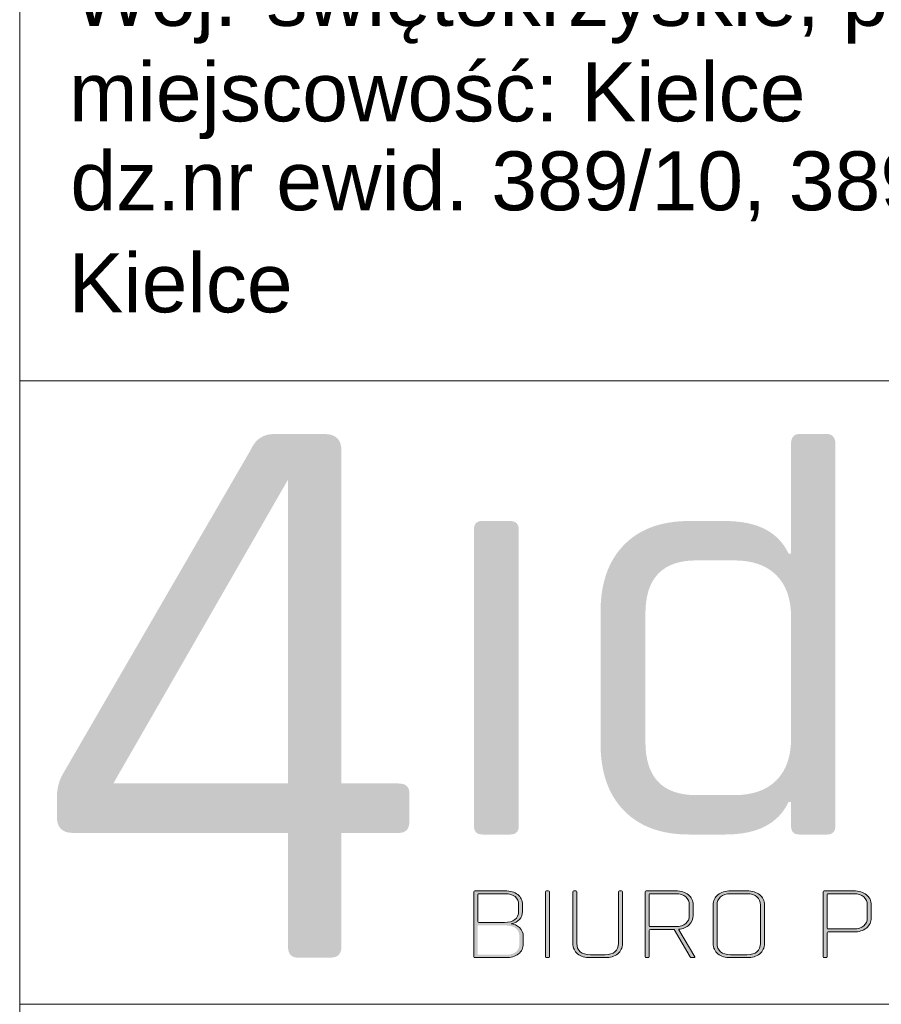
# Model space of a CAD drawing. Header units: millimetres. Extents: x -165365 to -33565, y 7406 to 103342.
# Tile 240 of 256: x -55795 to -53529, y 11691 to 14280. Entities that reach past the tile are written whole.
import ezdxf

# ---------------------------------------------------------------- set-up
doc = ezdxf.new("R2010")
doc.units = ezdxf.units.MM
doc.header["$MEASUREMENT"] = 0
doc.layers.add('! IS Tabelka', color=7, linetype='Continuous')
doc.layers.add('Warstwa 1', color=7, linetype='Continuous')
for name, color, linetype, lineweight in [('G-ANNO-TTLB', 7, 'Continuous', 9), ('L_tabelka czarne', 7, 'Continuous', 15), ('s-schody', 6, 'Continuous', 5)]:
    doc.layers.add(name, color=color, linetype=linetype, lineweight=lineweight)
doc.styles.add('Arial_19', font='arial.ttf', dxfattribs={"height": 8})

# ---------------------------------------------------------------- blocks, each defined once
blk = doc.blocks.new('erer')
at = {"layer": 's-schody'}
h = blk.add_hatch(color=251, dxfattribs=at)
h.dxf.hatch_style = 1
edge = h.paths.add_edge_path(flags=16)
edge.add_spline(control_points=[(-47.054, 33.85), (-47.054, 33.85), (-46.347, 33.85), (-46.347, 33.85), (-46.347, 33.85), (-46.232, 33.85), (-46.144, 33.875), (-46.082, 33.925), (-46.082, 33.925), (-46.021, 33.975), (-45.99, 34.047), (-45.99, 34.14), (-45.99, 34.14), (-45.99, 34.14), (-45.99, 34.334), (-45.99, 34.334), (-45.99, 34.334), (-45.99, 34.527), (-46.12, 34.623), (-46.381, 34.623), (-46.381, 34.623), (-46.381, 34.623), (-47.054, 34.623), (-47.054, 34.623), (-47.054, 34.623), (-47.074, 34.623), (-47.085, 34.616), (-47.085, 34.601), (-47.085, 34.601), (-47.085, 34.601), (-47.085, 33.872), (-47.085, 33.872), (-47.085, 33.872), (-47.085, 33.857), (-47.074, 33.85), (-47.054, 33.85)], knot_values=[0, 0, 0, 0, 0.1, 0.1, 0.1, 0.1001, 0.2, 0.2, 0.2, 0.2001, 0.3, 0.3, 0.3, 0.3001, 0.4, 0.4, 0.4, 0.4001, 0.5, 0.5, 0.5, 0.5001, 0.6, 0.6, 0.6, 0.6001, 0.7, 0.7, 0.7, 0.7001, 0.8, 0.8, 0.8, 0.8001, 1, 1, 1, 1], degree=3, periodic=0)
edge = h.paths.add_edge_path()
edge.add_spline(control_points=[(-47.188, 33.798), (-47.188, 33.798), (-47.188, 35.506), (-47.188, 35.506), (-47.188, 35.506), (-47.188, 35.522), (-47.179, 35.53), (-47.16, 35.53), (-47.16, 35.53), (-47.16, 35.53), (-46.367, 35.53), (-46.367, 35.53), (-46.367, 35.53), (-46.228, 35.53), (-46.116, 35.498), (-46.033, 35.433), (-46.033, 35.433), (-45.949, 35.369), (-45.907, 35.28), (-45.907, 35.167), (-45.907, 35.167), (-45.907, 35.167), (-45.907, 34.987), (-45.907, 34.987), (-45.907, 34.987), (-45.907, 34.817), (-46.008, 34.709), (-46.209, 34.662), (-46.209, 34.662), (-46.127, 34.658), (-46.053, 34.626), (-45.986, 34.566), (-45.986, 34.566), (-45.92, 34.506), (-45.887, 34.429), (-45.887, 34.336), (-45.887, 34.336), (-45.887, 34.336), (-45.887, 34.137), (-45.887, 34.137), (-45.887, 34.137), (-45.887, 34.024), (-45.928, 33.935), (-46.012, 33.871), (-46.012, 33.871), (-46.096, 33.806), (-46.207, 33.774), (-46.347, 33.774), (-46.347, 33.774), (-46.347, 33.774), (-47.16, 33.774), (-47.16, 33.774), (-47.16, 33.774), (-47.179, 33.774), (-47.188, 33.782), (-47.188, 33.798)], knot_values=[0, 0, 0, 0, 0.066667, 0.066667, 0.066667, 0.066767, 0.133333, 0.133333, 0.133333, 0.133433, 0.2, 0.2, 0.2, 0.2001, 0.266667, 0.266667, 0.266667, 0.266767, 0.333333, 0.333333, 0.333333, 0.333433, 0.4, 0.4, 0.4, 0.4001, 0.466667, 0.466667, 0.466667, 0.466767, 0.533333, 0.533333, 0.533333, 0.533433, 0.6, 0.6, 0.6, 0.6001, 0.666667, 0.666667, 0.666667, 0.666767, 0.733333, 0.733333, 0.733333, 0.733433, 0.8, 0.8, 0.8, 0.8001, 0.866667, 0.866667, 0.866667, 0.866767, 1, 1, 1, 1], degree=3, periodic=0)
edge = h.paths.add_edge_path(flags=16)
edge.add_spline(control_points=[(-47.054, 34.7), (-47.054, 34.7), (-46.381, 34.7), (-46.381, 34.7), (-46.381, 34.7), (-46.264, 34.7), (-46.173, 34.725), (-46.108, 34.775), (-46.108, 34.775), (-46.043, 34.825), (-46.01, 34.897), (-46.01, 34.989), (-46.01, 34.989), (-46.01, 34.989), (-46.01, 35.164), (-46.01, 35.164), (-46.01, 35.164), (-46.01, 35.257), (-46.041, 35.329), (-46.103, 35.379), (-46.103, 35.379), (-46.165, 35.429), (-46.253, 35.454), (-46.367, 35.454), (-46.367, 35.454), (-46.367, 35.454), (-47.054, 35.454), (-47.054, 35.454), (-47.054, 35.454), (-47.074, 35.454), (-47.085, 35.447), (-47.085, 35.432), (-47.085, 35.432), (-47.085, 35.432), (-47.085, 34.722), (-47.085, 34.722), (-47.085, 34.722), (-47.085, 34.707), (-47.074, 34.7), (-47.054, 34.7)], knot_values=[0, 0, 0, 0, 0.090909, 0.090909, 0.090909, 0.091009, 0.181818, 0.181818, 0.181818, 0.181918, 0.272727, 0.272727, 0.272727, 0.272827, 0.363636, 0.363636, 0.363636, 0.363736, 0.454545, 0.454545, 0.454545, 0.454645, 0.545455, 0.545455, 0.545455, 0.545555, 0.636364, 0.636364, 0.636364, 0.636464, 0.727273, 0.727273, 0.727273, 0.727373, 0.818182, 0.818182, 0.818182, 0.818282, 1, 1, 1, 1], degree=3, periodic=0)
h = blk.add_hatch(color=251, dxfattribs=at)
h.dxf.hatch_style = 1
edge = h.paths.add_edge_path()
edge.add_spline(control_points=[(-45.2, 35.506), (-45.2, 35.506), (-45.2, 33.798), (-45.2, 33.798), (-45.2, 33.798), (-45.2, 33.782), (-45.209, 33.774), (-45.228, 33.774), (-45.228, 33.774), (-45.228, 33.774), (-45.276, 33.774), (-45.276, 33.774), (-45.276, 33.774), (-45.294, 33.774), (-45.303, 33.782), (-45.303, 33.798), (-45.303, 33.798), (-45.303, 33.798), (-45.303, 35.506), (-45.303, 35.506), (-45.303, 35.506), (-45.303, 35.522), (-45.294, 35.53), (-45.276, 35.53), (-45.276, 35.53), (-45.276, 35.53), (-45.228, 35.53), (-45.228, 35.53), (-45.228, 35.53), (-45.209, 35.53), (-45.2, 35.522), (-45.2, 35.506)], knot_values=[0, 0, 0, 0, 0.111111, 0.111111, 0.111111, 0.111211, 0.222222, 0.222222, 0.222222, 0.222322, 0.333333, 0.333333, 0.333333, 0.333433, 0.444444, 0.444444, 0.444444, 0.444544, 0.555556, 0.555556, 0.555556, 0.555656, 0.666667, 0.666667, 0.666667, 0.666767, 0.777778, 0.777778, 0.777778, 0.777878, 1, 1, 1, 1], degree=3, periodic=0)
h = blk.add_hatch(color=251, dxfattribs=at)
h.dxf.hatch_style = 1
edge = h.paths.add_edge_path()
edge.add_spline(control_points=[(-43.353, 35.53), (-43.353, 35.53), (-43.305, 35.53), (-43.305, 35.53), (-43.305, 35.53), (-43.287, 35.53), (-43.278, 35.523), (-43.278, 35.508), (-43.278, 35.508), (-43.278, 35.508), (-43.278, 34.145), (-43.278, 34.145), (-43.278, 34.145), (-43.278, 34.032), (-43.32, 33.942), (-43.403, 33.875), (-43.403, 33.875), (-43.487, 33.807), (-43.598, 33.774), (-43.738, 33.774), (-43.738, 33.774), (-43.738, 33.774), (-44.122, 33.774), (-44.122, 33.774), (-44.122, 33.774), (-44.262, 33.774), (-44.373, 33.807), (-44.457, 33.875), (-44.457, 33.875), (-44.54, 33.942), (-44.582, 34.032), (-44.582, 34.145), (-44.582, 34.145), (-44.582, 34.145), (-44.582, 35.506), (-44.582, 35.506), (-44.582, 35.506), (-44.582, 35.522), (-44.573, 35.53), (-44.555, 35.53), (-44.555, 35.53), (-44.555, 35.53), (-44.507, 35.53), (-44.507, 35.53), (-44.507, 35.53), (-44.488, 35.53), (-44.479, 35.522), (-44.479, 35.506), (-44.479, 35.506), (-44.479, 35.506), (-44.479, 34.148), (-44.479, 34.148), (-44.479, 34.148), (-44.479, 34.055), (-44.448, 33.982), (-44.387, 33.929), (-44.387, 33.929), (-44.325, 33.877), (-44.237, 33.85), (-44.122, 33.85), (-44.122, 33.85), (-44.122, 33.85), (-43.738, 33.85), (-43.738, 33.85), (-43.738, 33.85), (-43.623, 33.85), (-43.535, 33.877), (-43.474, 33.929), (-43.474, 33.929), (-43.412, 33.982), (-43.381, 34.055), (-43.381, 34.148), (-43.381, 34.148), (-43.381, 34.148), (-43.381, 35.506), (-43.381, 35.506), (-43.381, 35.506), (-43.381, 35.522), (-43.372, 35.53), (-43.353, 35.53)], knot_values=[0, 0, 0, 0, 0.047619, 0.047619, 0.047619, 0.047719, 0.095238, 0.095238, 0.095238, 0.095338, 0.142857, 0.142857, 0.142857, 0.142957, 0.190476, 0.190476, 0.190476, 0.190576, 0.238095, 0.238095, 0.238095, 0.238195, 0.285714, 0.285714, 0.285714, 0.285814, 0.333333, 0.333333, 0.333333, 0.333433, 0.380952, 0.380952, 0.380952, 0.381052, 0.428571, 0.428571, 0.428571, 0.428671, 0.47619, 0.47619, 0.47619, 0.47629, 0.52381, 0.52381, 0.52381, 0.52391, 0.571429, 0.571429, 0.571429, 0.571529, 0.619048, 0.619048, 0.619048, 0.619148, 0.666667, 0.666667, 0.666667, 0.666767, 0.714286, 0.714286, 0.714286, 0.714386, 0.761905, 0.761905, 0.761905, 0.762005, 0.809524, 0.809524, 0.809524, 0.809624, 0.857143, 0.857143, 0.857143, 0.857243, 0.904762, 0.904762, 0.904762, 0.904862, 1, 1, 1, 1], degree=3, periodic=0)
h = blk.add_hatch(color=251, dxfattribs=at)
h.dxf.hatch_style = 1
edge = h.paths.add_edge_path(flags=16)
edge.add_spline(control_points=[(-42.543, 34.591), (-42.543, 34.591), (-41.877, 34.591), (-41.877, 34.591), (-41.877, 34.591), (-41.763, 34.591), (-41.675, 34.617), (-41.613, 34.67), (-41.613, 34.67), (-41.551, 34.723), (-41.52, 34.795), (-41.52, 34.888), (-41.52, 34.888), (-41.52, 34.888), (-41.52, 35.156), (-41.52, 35.156), (-41.52, 35.156), (-41.52, 35.249), (-41.551, 35.322), (-41.613, 35.375), (-41.613, 35.375), (-41.675, 35.427), (-41.763, 35.454), (-41.877, 35.454), (-41.877, 35.454), (-41.877, 35.454), (-42.543, 35.454), (-42.543, 35.454), (-42.543, 35.454), (-42.564, 35.454), (-42.574, 35.447), (-42.574, 35.432), (-42.574, 35.432), (-42.574, 35.432), (-42.574, 34.612), (-42.574, 34.612), (-42.574, 34.612), (-42.574, 34.598), (-42.564, 34.591), (-42.543, 34.591)], knot_values=[0, 0, 0, 0, 0.090909, 0.090909, 0.090909, 0.091009, 0.181818, 0.181818, 0.181818, 0.181918, 0.272727, 0.272727, 0.272727, 0.272827, 0.363636, 0.363636, 0.363636, 0.363736, 0.454545, 0.454545, 0.454545, 0.454645, 0.545455, 0.545455, 0.545455, 0.545555, 0.636364, 0.636364, 0.636364, 0.636464, 0.727273, 0.727273, 0.727273, 0.727373, 0.818182, 0.818182, 0.818182, 0.818282, 1, 1, 1, 1], degree=3, periodic=0)
edge = h.paths.add_edge_path()
edge.add_spline(control_points=[(-42.602, 33.774), (-42.602, 33.774), (-42.65, 33.774), (-42.65, 33.774), (-42.65, 33.774), (-42.668, 33.774), (-42.677, 33.782), (-42.677, 33.798), (-42.677, 33.798), (-42.677, 33.798), (-42.677, 35.506), (-42.677, 35.506), (-42.677, 35.506), (-42.677, 35.522), (-42.668, 35.53), (-42.65, 35.53), (-42.65, 35.53), (-42.65, 35.53), (-41.877, 35.53), (-41.877, 35.53), (-41.877, 35.53), (-41.738, 35.53), (-41.626, 35.497), (-41.543, 35.429), (-41.543, 35.429), (-41.459, 35.362), (-41.417, 35.272), (-41.417, 35.159), (-41.417, 35.159), (-41.417, 35.159), (-41.417, 34.886), (-41.417, 34.886), (-41.417, 34.886), (-41.417, 34.784), (-41.452, 34.7), (-41.52, 34.636), (-41.52, 34.636), (-41.589, 34.571), (-41.682, 34.532), (-41.798, 34.519), (-41.798, 34.519), (-41.798, 34.519), (-41.798, 34.509), (-41.798, 34.509), (-41.798, 34.509), (-41.798, 34.509), (-41.376, 33.798), (-41.376, 33.798), (-41.376, 33.798), (-41.365, 33.782), (-41.369, 33.774), (-41.39, 33.774), (-41.39, 33.774), (-41.39, 33.774), (-41.452, 33.774), (-41.452, 33.774), (-41.452, 33.774), (-41.47, 33.774), (-41.485, 33.782), (-41.496, 33.798), (-41.496, 33.798), (-41.496, 33.798), (-41.915, 34.514), (-41.915, 34.514), (-41.915, 34.514), (-41.915, 34.514), (-42.543, 34.514), (-42.543, 34.514), (-42.543, 34.514), (-42.564, 34.514), (-42.574, 34.507), (-42.574, 34.492), (-42.574, 34.492), (-42.574, 34.492), (-42.574, 33.798), (-42.574, 33.798), (-42.574, 33.798), (-42.574, 33.782), (-42.583, 33.774), (-42.602, 33.774)], knot_values=[0, 0, 0, 0, 0.047619, 0.047619, 0.047619, 0.047719, 0.095238, 0.095238, 0.095238, 0.095338, 0.142857, 0.142857, 0.142857, 0.142957, 0.190476, 0.190476, 0.190476, 0.190576, 0.238095, 0.238095, 0.238095, 0.238195, 0.285714, 0.285714, 0.285714, 0.285814, 0.333333, 0.333333, 0.333333, 0.333433, 0.380952, 0.380952, 0.380952, 0.381052, 0.428571, 0.428571, 0.428571, 0.428671, 0.47619, 0.47619, 0.47619, 0.47629, 0.52381, 0.52381, 0.52381, 0.52391, 0.571429, 0.571429, 0.571429, 0.571529, 0.619048, 0.619048, 0.619048, 0.619148, 0.666667, 0.666667, 0.666667, 0.666767, 0.714286, 0.714286, 0.714286, 0.714386, 0.761905, 0.761905, 0.761905, 0.762005, 0.809524, 0.809524, 0.809524, 0.809624, 0.857143, 0.857143, 0.857143, 0.857243, 0.904762, 0.904762, 0.904762, 0.904862, 1, 1, 1, 1], degree=3, periodic=0)
h = blk.add_hatch(color=251, dxfattribs=at)
h.dxf.hatch_style = 1
edge = h.paths.add_edge_path()
edge.add_spline(control_points=[(-40.003, 33.774), (-40.003, 33.774), (-40.432, 33.774), (-40.432, 33.774), (-40.432, 33.774), (-40.572, 33.774), (-40.683, 33.807), (-40.767, 33.875), (-40.767, 33.875), (-40.85, 33.942), (-40.892, 34.032), (-40.892, 34.145), (-40.892, 34.145), (-40.892, 34.145), (-40.892, 35.159), (-40.892, 35.159), (-40.892, 35.159), (-40.892, 35.272), (-40.85, 35.362), (-40.767, 35.429), (-40.767, 35.429), (-40.683, 35.497), (-40.572, 35.53), (-40.432, 35.53), (-40.432, 35.53), (-40.432, 35.53), (-40.003, 35.53), (-40.003, 35.53), (-40.003, 35.53), (-39.863, 35.53), (-39.752, 35.497), (-39.668, 35.429), (-39.668, 35.429), (-39.585, 35.362), (-39.543, 35.272), (-39.543, 35.159), (-39.543, 35.159), (-39.543, 35.159), (-39.543, 34.145), (-39.543, 34.145), (-39.543, 34.145), (-39.543, 34.032), (-39.585, 33.942), (-39.668, 33.875), (-39.668, 33.875), (-39.752, 33.807), (-39.863, 33.774), (-40.003, 33.774)], knot_values=[0, 0, 0, 0, 0.076923, 0.076923, 0.076923, 0.077023, 0.153846, 0.153846, 0.153846, 0.153946, 0.230769, 0.230769, 0.230769, 0.230869, 0.307692, 0.307692, 0.307692, 0.307792, 0.384615, 0.384615, 0.384615, 0.384715, 0.461538, 0.461538, 0.461538, 0.461638, 0.538462, 0.538462, 0.538462, 0.538562, 0.615385, 0.615385, 0.615385, 0.615485, 0.692308, 0.692308, 0.692308, 0.692408, 0.769231, 0.769231, 0.769231, 0.769331, 0.846154, 0.846154, 0.846154, 0.846254, 1, 1, 1, 1], degree=3, periodic=0)
edge = h.paths.add_edge_path(flags=16)
edge.add_spline(control_points=[(-40.432, 33.85), (-40.432, 33.85), (-40.003, 33.85), (-40.003, 33.85), (-40.003, 33.85), (-39.889, 33.85), (-39.801, 33.877), (-39.739, 33.929), (-39.739, 33.929), (-39.677, 33.982), (-39.646, 34.055), (-39.646, 34.148), (-39.646, 34.148), (-39.646, 34.148), (-39.646, 35.156), (-39.646, 35.156), (-39.646, 35.156), (-39.646, 35.249), (-39.677, 35.322), (-39.739, 35.375), (-39.739, 35.375), (-39.801, 35.427), (-39.889, 35.454), (-40.003, 35.454), (-40.003, 35.454), (-40.003, 35.454), (-40.432, 35.454), (-40.432, 35.454), (-40.432, 35.454), (-40.547, 35.454), (-40.635, 35.427), (-40.696, 35.375), (-40.696, 35.375), (-40.758, 35.322), (-40.789, 35.249), (-40.789, 35.156), (-40.789, 35.156), (-40.789, 35.156), (-40.789, 34.148), (-40.789, 34.148), (-40.789, 34.148), (-40.789, 34.055), (-40.758, 33.982), (-40.696, 33.929), (-40.696, 33.929), (-40.635, 33.877), (-40.547, 33.85), (-40.432, 33.85)], knot_values=[0, 0, 0, 0, 0.076923, 0.076923, 0.076923, 0.077023, 0.153846, 0.153846, 0.153846, 0.153946, 0.230769, 0.230769, 0.230769, 0.230869, 0.307692, 0.307692, 0.307692, 0.307792, 0.384615, 0.384615, 0.384615, 0.384715, 0.461538, 0.461538, 0.461538, 0.461638, 0.538462, 0.538462, 0.538462, 0.538562, 0.615385, 0.615385, 0.615385, 0.615485, 0.692308, 0.692308, 0.692308, 0.692408, 0.769231, 0.769231, 0.769231, 0.769331, 0.846154, 0.846154, 0.846154, 0.846254, 1, 1, 1, 1], degree=3, periodic=0)
h = blk.add_hatch(color=251, dxfattribs=at)
h.dxf.hatch_style = 1
edge = h.paths.add_edge_path()
edge.add_spline(control_points=[(-37.923, 33.774), (-37.905, 33.774), (-37.896, 33.782), (-37.896, 33.798)], knot_values=[-1, -1, -1, -1, -0.866667, -0.866667, -0.866667, -0.866667], degree=3, periodic=0)
edge.add_spline(control_points=[(-37.896, 33.798), (-37.896, 33.798), (-37.896, 34.429), (-37.896, 34.429), (-37.896, 34.429), (-37.896, 34.444), (-37.885, 34.451), (-37.865, 34.451), (-37.865, 34.451), (-37.865, 34.451), (-37.195, 34.451), (-37.195, 34.451), (-37.195, 34.451), (-37.056, 34.451), (-36.944, 34.485), (-36.861, 34.552), (-36.861, 34.552), (-36.777, 34.62), (-36.735, 34.71), (-36.735, 34.823), (-36.735, 34.823), (-36.735, 34.823), (-36.735, 35.159), (-36.735, 35.159), (-36.735, 35.159), (-36.735, 35.272), (-36.777, 35.362), (-36.861, 35.429), (-36.861, 35.429), (-36.944, 35.497), (-37.056, 35.53), (-37.195, 35.53), (-37.195, 35.53), (-37.195, 35.53), (-37.971, 35.53), (-37.971, 35.53), (-37.971, 35.53), (-37.989, 35.53), (-37.999, 35.522), (-37.999, 35.506), (-37.999, 35.506), (-37.999, 35.506), (-37.999, 33.798), (-37.999, 33.798), (-37.999, 33.798), (-37.999, 33.782), (-37.989, 33.774), (-37.971, 33.774), (-37.971, 33.774), (-37.971, 33.774), (-37.923, 33.774), (-37.923, 33.774)], knot_values=[-0.866667, -0.866667, -0.866667, -0.866667, -0.8, -0.8, -0.8, -0.79999, -0.733333, -0.733333, -0.733333, -0.733323, -0.666667, -0.666667, -0.666667, -0.666656, -0.6, -0.6, -0.6, -0.59999, -0.533333, -0.533333, -0.533333, -0.533323, -0.466667, -0.466667, -0.466667, -0.466656, -0.4, -0.4, -0.4, -0.39999, -0.333333, -0.333333, -0.333333, -0.333323, -0.266667, -0.266667, -0.266667, -0.266656, -0.2, -0.2, -0.2, -0.19999, -0.133333, -0.133333, -0.133333, -0.133323, -0.066667, -0.066667, -0.066667, -0.066656, 0, 0, 0, 0], degree=3, periodic=0)
edge = h.paths.add_edge_path(flags=16)
edge.add_spline(control_points=[(-37.896, 34.55), (-37.896, 34.55), (-37.896, 34.55), (-37.896, 34.55)], knot_values=[0.81818, 0.81818, 0.81818, 0.81818, 0.818181, 0.818181, 0.818181, 0.818181], degree=3, periodic=0)
edge.add_spline(control_points=[(-37.896, 34.55), (-37.896, 34.55), (-37.896, 34.55), (-37.896, 34.55), (-37.896, 34.55), (-37.896, 34.535), (-37.885, 34.528), (-37.865, 34.528)], knot_values=[0.818181, 0.818181, 0.818181, 0.818181, 0.909091, 0.909091, 0.909091, 0.909201, 1, 1, 1, 1], degree=3, periodic=0)
edge.add_spline(control_points=[(-37.865, 34.528), (-37.865, 34.528), (-37.195, 34.528), (-37.195, 34.528), (-37.195, 34.528), (-37.081, 34.528), (-36.993, 34.554), (-36.931, 34.607), (-36.931, 34.607), (-36.869, 34.66), (-36.838, 34.733), (-36.838, 34.825), (-36.838, 34.825), (-36.838, 34.825), (-36.838, 35.156), (-36.838, 35.156), (-36.838, 35.156), (-36.838, 35.249), (-36.869, 35.322), (-36.931, 35.375), (-36.931, 35.375), (-36.993, 35.427), (-37.081, 35.454), (-37.195, 35.454), (-37.195, 35.454), (-37.195, 35.454), (-37.865, 35.454), (-37.865, 35.454), (-37.865, 35.454), (-37.885, 35.454), (-37.896, 35.447), (-37.896, 35.432), (-37.896, 35.432), (-37.896, 35.432), (-37.896, 34.55), (-37.896, 34.55)], knot_values=[0, 0, 0, 0, 0.090909, 0.090909, 0.090909, 0.090919, 0.181818, 0.181818, 0.181818, 0.181828, 0.272727, 0.272727, 0.272727, 0.272738, 0.363636, 0.363636, 0.363636, 0.363647, 0.454545, 0.454545, 0.454545, 0.454556, 0.545455, 0.545455, 0.545455, 0.545465, 0.636364, 0.636364, 0.636364, 0.636374, 0.727273, 0.727273, 0.727273, 0.727283, 0.81818, 0.81818, 0.81818, 0.81818], degree=3, periodic=0)
at = {"layer": 'Warstwa 1', "lineweight": 0}
h = blk.add_hatch(color=250, dxfattribs=at)
h.dxf.hatch_style = 1
edge = h.paths.add_edge_path(flags=17)
edge.add_spline(control_points=[(-52.074, 38.355), (-52.074, 38.355), (-52.074, 46.347), (-52.074, 46.347), (-52.074, 46.347), (-52.074, 46.347), (-56.669, 38.355), (-56.669, 38.355), (-56.669, 38.355), (-56.669, 38.355), (-52.074, 38.355), (-52.074, 38.355)], knot_values=[0, 0, 0, 0, 0.25, 0.25, 0.25, 0.250101, 0.5, 0.5, 0.5, 0.500101, 1, 1, 1, 1], degree=3, periodic=1)
edge = h.paths.add_edge_path()
edge.add_spline(control_points=[(-50.955, 33.774), (-50.955, 33.774), (-51.809, 33.774), (-51.809, 33.774), (-51.809, 33.774), (-51.985, 33.774), (-52.074, 33.868), (-52.074, 34.058), (-52.074, 34.058), (-52.074, 34.058), (-52.074, 37.054), (-52.074, 37.054), (-52.074, 37.054), (-52.074, 37.054), (-57.727, 37.054), (-57.727, 37.054), (-57.727, 37.054), (-58.011, 37.054), (-58.154, 37.196), (-58.154, 37.481), (-58.154, 37.481), (-58.154, 37.481), (-58.154, 37.969), (-58.154, 37.969), (-58.154, 37.969), (-58.154, 38.199), (-58.106, 38.402), (-58.011, 38.579), (-58.011, 38.579), (-58.011, 38.579), (-53.05, 47.14), (-53.05, 47.14), (-53.05, 47.14), (-52.928, 47.411), (-52.724, 47.547), (-52.44, 47.547), (-52.44, 47.547), (-52.44, 47.547), (-51.118, 47.547), (-51.118, 47.547), (-51.118, 47.547), (-50.82, 47.547), (-50.67, 47.404), (-50.67, 47.12), (-50.67, 47.12), (-50.67, 47.12), (-50.67, 38.355), (-50.67, 38.355), (-50.67, 38.355), (-50.67, 38.355), (-49.166, 38.355), (-49.166, 38.355), (-49.166, 38.355), (-48.976, 38.355), (-48.881, 38.267), (-48.881, 38.091), (-48.881, 38.091), (-48.881, 38.091), (-48.881, 37.359), (-48.881, 37.359), (-48.881, 37.359), (-48.881, 37.155), (-48.976, 37.054), (-49.166, 37.054), (-49.166, 37.054), (-49.166, 37.054), (-50.67, 37.054), (-50.67, 37.054), (-50.67, 37.054), (-50.67, 37.054), (-50.67, 34.058), (-50.67, 34.058), (-50.67, 34.058), (-50.67, 33.869), (-50.765, 33.774), (-50.955, 33.774)], knot_values=[0, 0, 0, 0, 0.05, 0.05, 0.05, 0.050101, 0.1, 0.1, 0.1, 0.100101, 0.15, 0.15, 0.15, 0.150101, 0.2, 0.2, 0.2, 0.200101, 0.25, 0.25, 0.25, 0.250101, 0.3, 0.3, 0.3, 0.300101, 0.35, 0.35, 0.35, 0.350101, 0.4, 0.4, 0.4, 0.400101, 0.45, 0.45, 0.45, 0.450101, 0.5, 0.5, 0.5, 0.500101, 0.55, 0.55, 0.55, 0.550101, 0.6, 0.6, 0.6, 0.600101, 0.65, 0.65, 0.65, 0.650101, 0.7, 0.7, 0.7, 0.700101, 0.75, 0.75, 0.75, 0.750101, 0.8, 0.8, 0.8, 0.800101, 0.85, 0.85, 0.85, 0.850101, 0.9, 0.9, 0.9, 0.900101, 1, 1, 1, 1], degree=3, periodic=0)
h = blk.add_hatch(color=250, dxfattribs=at)
h.dxf.hatch_style = 1
edge = h.paths.add_edge_path()
edge.add_spline(control_points=[(-40.573, 37.013), (-40.573, 37.013), (-41.526, 37.013), (-41.526, 37.013), (-41.526, 37.013), (-42.259, 37.013), (-42.83, 37.223), (-43.24, 37.644), (-43.24, 37.644), (-43.649, 38.064), (-43.854, 38.651), (-43.854, 39.406), (-43.854, 39.406), (-43.854, 39.406), (-43.854, 42.865), (-43.854, 42.865), (-43.854, 42.865), (-43.854, 43.62), (-43.649, 44.207), (-43.24, 44.627), (-43.24, 44.627), (-42.83, 45.048), (-42.259, 45.258), (-41.526, 45.258), (-41.526, 45.258), (-41.526, 45.258), (-40.573, 45.258), (-40.573, 45.258), (-40.573, 45.258), (-39.732, 45.258), (-39.177, 44.972), (-38.908, 44.401), (-38.908, 44.401), (-38.908, 44.401), (-38.843, 44.401), (-38.843, 44.401), (-38.843, 44.401), (-38.843, 44.401), (-38.843, 47.294), (-38.843, 47.294), (-38.843, 47.294), (-38.843, 47.445), (-38.773, 47.547), (-38.633, 47.547), (-38.633, 47.547), (-38.633, 47.547), (-37.889, 47.547), (-37.889, 47.547), (-37.889, 47.547), (-37.749, 47.547), (-37.679, 47.445), (-37.679, 47.294), (-37.679, 47.294), (-37.679, 47.294), (-37.679, 37.24), (-37.679, 37.24), (-37.679, 37.24), (-37.679, 37.089), (-37.749, 37.013), (-37.889, 37.013), (-37.889, 37.013), (-37.889, 37.013), (-38.633, 37.013), (-38.633, 37.013), (-38.633, 37.013), (-38.773, 37.013), (-38.843, 37.089), (-38.843, 37.24), (-38.843, 37.24), (-38.843, 37.24), (-38.843, 37.87), (-38.843, 37.87), (-38.843, 37.87), (-38.843, 37.87), (-38.908, 37.87), (-38.908, 37.87), (-38.908, 37.87), (-39.177, 37.299), (-39.732, 37.013), (-40.573, 37.013)], knot_values=[0, 0, 0, 0, 0.047619, 0.047619, 0.047619, 0.04772, 0.095238, 0.095238, 0.095238, 0.095339, 0.142857, 0.142857, 0.142857, 0.142958, 0.190476, 0.190476, 0.190476, 0.190577, 0.238095, 0.238095, 0.238095, 0.238196, 0.285714, 0.285714, 0.285714, 0.285815, 0.333333, 0.333333, 0.333333, 0.333434, 0.380952, 0.380952, 0.380952, 0.381053, 0.428571, 0.428571, 0.428571, 0.428672, 0.47619, 0.47619, 0.47619, 0.476291, 0.52381, 0.52381, 0.52381, 0.52391, 0.571429, 0.571429, 0.571429, 0.571529, 0.619048, 0.619048, 0.619048, 0.619148, 0.666667, 0.666667, 0.666667, 0.666768, 0.714286, 0.714286, 0.714286, 0.714387, 0.761905, 0.761905, 0.761905, 0.762006, 0.809524, 0.809524, 0.809524, 0.809625, 0.857143, 0.857143, 0.857143, 0.857244, 0.904762, 0.904762, 0.904762, 0.904863, 1, 1, 1, 1], degree=3, periodic=0)
edge = h.paths.add_edge_path(flags=16)
edge.add_spline(control_points=[(-38.843, 39.535), (-38.843, 39.535), (-38.843, 42.736), (-38.843, 42.736), (-38.843, 42.736), (-38.843, 43.21), (-38.972, 43.577), (-39.231, 43.835), (-39.231, 43.835), (-39.489, 44.094), (-39.861, 44.223), (-40.346, 44.223), (-40.346, 44.223), (-40.346, 44.223), (-41.332, 44.223), (-41.332, 44.223), (-41.332, 44.223), (-42.227, 44.223), (-42.674, 43.754), (-42.674, 42.817), (-42.674, 42.817), (-42.674, 42.817), (-42.674, 39.454), (-42.674, 39.454), (-42.674, 39.454), (-42.674, 38.517), (-42.227, 38.048), (-41.332, 38.048), (-41.332, 38.048), (-41.332, 38.048), (-40.346, 38.048), (-40.346, 38.048), (-40.346, 38.048), (-39.861, 38.048), (-39.489, 38.177), (-39.231, 38.436), (-39.231, 38.436), (-38.972, 38.695), (-38.843, 39.061), (-38.843, 39.535)], knot_values=[0, 0, 0, 0, 0.090909, 0.090909, 0.090909, 0.09101, 0.181818, 0.181818, 0.181818, 0.181919, 0.272727, 0.272727, 0.272727, 0.272828, 0.363636, 0.363636, 0.363636, 0.363737, 0.454545, 0.454545, 0.454545, 0.454646, 0.545455, 0.545455, 0.545455, 0.545555, 0.636364, 0.636364, 0.636364, 0.636464, 0.727273, 0.727273, 0.727273, 0.727374, 0.818182, 0.818182, 0.818182, 0.818283, 1, 1, 1, 1], degree=3, periodic=0)
h = blk.add_hatch(color=250, dxfattribs=at)
h.dxf.hatch_style = 1
edge = h.paths.add_edge_path()
edge.add_spline(control_points=[(-47.184, 37.24), (-47.184, 37.24), (-47.184, 45.031), (-47.184, 45.031), (-47.184, 45.031), (-47.184, 45.182), (-47.114, 45.258), (-46.974, 45.258), (-46.974, 45.258), (-46.974, 45.258), (-46.231, 45.258), (-46.231, 45.258), (-46.231, 45.258), (-46.08, 45.258), (-46.004, 45.182), (-46.004, 45.031), (-46.004, 45.031), (-46.004, 45.031), (-46.004, 37.24), (-46.004, 37.24), (-46.004, 37.24), (-46.004, 37.089), (-46.08, 37.013), (-46.231, 37.013), (-46.231, 37.013), (-46.231, 37.013), (-46.958, 37.013), (-46.958, 37.013), (-46.958, 37.013), (-47.109, 37.013), (-47.184, 37.089), (-47.184, 37.24)], knot_values=[0, 0, 0, 0, 0.111111, 0.111111, 0.111111, 0.111212, 0.222222, 0.222222, 0.222222, 0.222323, 0.333333, 0.333333, 0.333333, 0.333434, 0.444444, 0.444444, 0.444444, 0.444545, 0.555556, 0.555556, 0.555556, 0.555656, 0.666667, 0.666667, 0.666667, 0.666768, 0.777778, 0.777778, 0.777778, 0.777879, 1, 1, 1, 1], degree=3, periodic=0)
at = {"layer": 'L_tabelka czarne'}
for p, q in [((-59.132, 48.945), (-0.228, 48.945)), ((-59.132, 32.547), (-0.228, 32.547))]:
    blk.add_line(p, q, dxfattribs=at)
at = {"layer": 'L_tabelka czarne', "color": 0, "ltscale": 0.25}
blk.add_lwpolyline([(-59.132, -0.147), (-59.132, 125.085)], dxfattribs=at)
at = {"layer": 's-schody', "color": 251}
for points, knots in [([(-47.188, 33.798), (-47.188, 33.798), (-47.188, 35.506), (-47.188, 35.506), (-47.188, 35.506), (-47.188, 35.522), (-47.179, 35.53), (-47.16, 35.53), (-47.16, 35.53), (-47.16, 35.53), (-46.367, 35.53), (-46.367, 35.53), (-46.367, 35.53), (-46.228, 35.53), (-46.116, 35.498), (-46.033, 35.433), (-46.033, 35.433), (-45.949, 35.369), (-45.907, 35.28), (-45.907, 35.167), (-45.907, 35.167), (-45.907, 35.167), (-45.907, 34.987), (-45.907, 34.987), (-45.907, 34.987), (-45.907, 34.817), (-46.008, 34.709), (-46.209, 34.662), (-46.209, 34.662), (-46.127, 34.658), (-46.053, 34.626), (-45.986, 34.566), (-45.986, 34.566), (-45.92, 34.506), (-45.887, 34.429), (-45.887, 34.336), (-45.887, 34.336), (-45.887, 34.336), (-45.887, 34.137), (-45.887, 34.137), (-45.887, 34.137), (-45.887, 34.024), (-45.928, 33.935), (-46.012, 33.871), (-46.012, 33.871), (-46.096, 33.806), (-46.207, 33.774), (-46.347, 33.774), (-46.347, 33.774), (-46.347, 33.774), (-47.16, 33.774), (-47.16, 33.774), (-47.16, 33.774), (-47.179, 33.774), (-47.188, 33.782), (-47.188, 33.798)], [0, 0, 0, 0, 0.066667, 0.066667, 0.066667, 0.066667, 0.133333, 0.133333, 0.133333, 0.133333, 0.2, 0.2, 0.2, 0.2, 0.266667, 0.266667, 0.266667, 0.266667, 0.333333, 0.333333, 0.333333, 0.333333, 0.4, 0.4, 0.4, 0.4, 0.466667, 0.466667, 0.466667, 0.466667, 0.533333, 0.533333, 0.533333, 0.533333, 0.6, 0.6, 0.6, 0.6, 0.666667, 0.666667, 0.666667, 0.666667, 0.733333, 0.733333, 0.733333, 0.733333, 0.8, 0.8, 0.8, 0.8, 0.866667, 0.866667, 0.866667, 0.866667, 1, 1, 1, 1]), ([(-45.2, 35.506), (-45.2, 35.506), (-45.2, 33.798), (-45.2, 33.798), (-45.2, 33.798), (-45.2, 33.782), (-45.209, 33.774), (-45.228, 33.774), (-45.228, 33.774), (-45.228, 33.774), (-45.276, 33.774), (-45.276, 33.774), (-45.276, 33.774), (-45.294, 33.774), (-45.303, 33.782), (-45.303, 33.798), (-45.303, 33.798), (-45.303, 33.798), (-45.303, 35.506), (-45.303, 35.506), (-45.303, 35.506), (-45.303, 35.522), (-45.294, 35.53), (-45.276, 35.53), (-45.276, 35.53), (-45.276, 35.53), (-45.228, 35.53), (-45.228, 35.53), (-45.228, 35.53), (-45.209, 35.53), (-45.2, 35.522), (-45.2, 35.506)], [0, 0, 0, 0, 0.111111, 0.111111, 0.111111, 0.111111, 0.222222, 0.222222, 0.222222, 0.222222, 0.333333, 0.333333, 0.333333, 0.333333, 0.444444, 0.444444, 0.444444, 0.444444, 0.555556, 0.555556, 0.555556, 0.555556, 0.666667, 0.666667, 0.666667, 0.666667, 0.777778, 0.777778, 0.777778, 0.777778, 1, 1, 1, 1]), ([(-43.353, 35.53), (-43.353, 35.53), (-43.305, 35.53), (-43.305, 35.53), (-43.305, 35.53), (-43.287, 35.53), (-43.278, 35.523), (-43.278, 35.508), (-43.278, 35.508), (-43.278, 35.508), (-43.278, 34.145), (-43.278, 34.145), (-43.278, 34.145), (-43.278, 34.032), (-43.32, 33.942), (-43.403, 33.875), (-43.403, 33.875), (-43.487, 33.807), (-43.598, 33.774), (-43.738, 33.774), (-43.738, 33.774), (-43.738, 33.774), (-44.122, 33.774), (-44.122, 33.774), (-44.122, 33.774), (-44.262, 33.774), (-44.373, 33.807), (-44.457, 33.875), (-44.457, 33.875), (-44.54, 33.942), (-44.582, 34.032), (-44.582, 34.145), (-44.582, 34.145), (-44.582, 34.145), (-44.582, 35.506), (-44.582, 35.506), (-44.582, 35.506), (-44.582, 35.522), (-44.573, 35.53), (-44.555, 35.53), (-44.555, 35.53), (-44.555, 35.53), (-44.507, 35.53), (-44.507, 35.53), (-44.507, 35.53), (-44.488, 35.53), (-44.479, 35.522), (-44.479, 35.506), (-44.479, 35.506), (-44.479, 35.506), (-44.479, 34.148), (-44.479, 34.148), (-44.479, 34.148), (-44.479, 34.055), (-44.448, 33.982), (-44.387, 33.929), (-44.387, 33.929), (-44.325, 33.877), (-44.237, 33.85), (-44.122, 33.85), (-44.122, 33.85), (-44.122, 33.85), (-43.738, 33.85), (-43.738, 33.85), (-43.738, 33.85), (-43.623, 33.85), (-43.535, 33.877), (-43.474, 33.929), (-43.474, 33.929), (-43.412, 33.982), (-43.381, 34.055), (-43.381, 34.148), (-43.381, 34.148), (-43.381, 34.148), (-43.381, 35.506), (-43.381, 35.506), (-43.381, 35.506), (-43.381, 35.522), (-43.372, 35.53), (-43.353, 35.53)], [0, 0, 0, 0, 0.047619, 0.047619, 0.047619, 0.047619, 0.095238, 0.095238, 0.095238, 0.095238, 0.142857, 0.142857, 0.142857, 0.142857, 0.190476, 0.190476, 0.190476, 0.190476, 0.238095, 0.238095, 0.238095, 0.238095, 0.285714, 0.285714, 0.285714, 0.285714, 0.333333, 0.333333, 0.333333, 0.333333, 0.380952, 0.380952, 0.380952, 0.380952, 0.428571, 0.428571, 0.428571, 0.428571, 0.47619, 0.47619, 0.47619, 0.47619, 0.52381, 0.52381, 0.52381, 0.52381, 0.571429, 0.571429, 0.571429, 0.571429, 0.619048, 0.619048, 0.619048, 0.619048, 0.666667, 0.666667, 0.666667, 0.666667, 0.714286, 0.714286, 0.714286, 0.714286, 0.761905, 0.761905, 0.761905, 0.761905, 0.809524, 0.809524, 0.809524, 0.809524, 0.857143, 0.857143, 0.857143, 0.857143, 0.904762, 0.904762, 0.904762, 0.904762, 1, 1, 1, 1]), ([(-42.602, 33.774), (-42.602, 33.774), (-42.65, 33.774), (-42.65, 33.774), (-42.65, 33.774), (-42.668, 33.774), (-42.677, 33.782), (-42.677, 33.798), (-42.677, 33.798), (-42.677, 33.798), (-42.677, 35.506), (-42.677, 35.506), (-42.677, 35.506), (-42.677, 35.522), (-42.668, 35.53), (-42.65, 35.53), (-42.65, 35.53), (-42.65, 35.53), (-41.877, 35.53), (-41.877, 35.53), (-41.877, 35.53), (-41.738, 35.53), (-41.626, 35.497), (-41.543, 35.429), (-41.543, 35.429), (-41.459, 35.362), (-41.417, 35.272), (-41.417, 35.159), (-41.417, 35.159), (-41.417, 35.159), (-41.417, 34.886), (-41.417, 34.886), (-41.417, 34.886), (-41.417, 34.784), (-41.452, 34.7), (-41.52, 34.636), (-41.52, 34.636), (-41.589, 34.571), (-41.682, 34.532), (-41.798, 34.519), (-41.798, 34.519), (-41.798, 34.519), (-41.798, 34.509), (-41.798, 34.509), (-41.798, 34.509), (-41.798, 34.509), (-41.376, 33.798), (-41.376, 33.798), (-41.376, 33.798), (-41.365, 33.782), (-41.369, 33.774), (-41.39, 33.774), (-41.39, 33.774), (-41.39, 33.774), (-41.452, 33.774), (-41.452, 33.774), (-41.452, 33.774), (-41.47, 33.774), (-41.485, 33.782), (-41.496, 33.798), (-41.496, 33.798), (-41.496, 33.798), (-41.915, 34.514), (-41.915, 34.514), (-41.915, 34.514), (-41.915, 34.514), (-42.543, 34.514), (-42.543, 34.514), (-42.543, 34.514), (-42.564, 34.514), (-42.574, 34.507), (-42.574, 34.492), (-42.574, 34.492), (-42.574, 34.492), (-42.574, 33.798), (-42.574, 33.798), (-42.574, 33.798), (-42.574, 33.782), (-42.583, 33.774), (-42.602, 33.774)], [0, 0, 0, 0, 0.047619, 0.047619, 0.047619, 0.047619, 0.095238, 0.095238, 0.095238, 0.095238, 0.142857, 0.142857, 0.142857, 0.142857, 0.190476, 0.190476, 0.190476, 0.190476, 0.238095, 0.238095, 0.238095, 0.238095, 0.285714, 0.285714, 0.285714, 0.285714, 0.333333, 0.333333, 0.333333, 0.333333, 0.380952, 0.380952, 0.380952, 0.380952, 0.428571, 0.428571, 0.428571, 0.428571, 0.47619, 0.47619, 0.47619, 0.47619, 0.52381, 0.52381, 0.52381, 0.52381, 0.571429, 0.571429, 0.571429, 0.571429, 0.619048, 0.619048, 0.619048, 0.619048, 0.666667, 0.666667, 0.666667, 0.666667, 0.714286, 0.714286, 0.714286, 0.714286, 0.761905, 0.761905, 0.761905, 0.761905, 0.809524, 0.809524, 0.809524, 0.809524, 0.857143, 0.857143, 0.857143, 0.857143, 0.904762, 0.904762, 0.904762, 0.904762, 1, 1, 1, 1]), ([(-40.003, 33.774), (-40.003, 33.774), (-40.432, 33.774), (-40.432, 33.774), (-40.432, 33.774), (-40.572, 33.774), (-40.683, 33.807), (-40.767, 33.875), (-40.767, 33.875), (-40.85, 33.942), (-40.892, 34.032), (-40.892, 34.145), (-40.892, 34.145), (-40.892, 34.145), (-40.892, 35.159), (-40.892, 35.159), (-40.892, 35.159), (-40.892, 35.272), (-40.85, 35.362), (-40.767, 35.429), (-40.767, 35.429), (-40.683, 35.497), (-40.572, 35.53), (-40.432, 35.53), (-40.432, 35.53), (-40.432, 35.53), (-40.003, 35.53), (-40.003, 35.53), (-40.003, 35.53), (-39.863, 35.53), (-39.752, 35.497), (-39.668, 35.429), (-39.668, 35.429), (-39.585, 35.362), (-39.543, 35.272), (-39.543, 35.159), (-39.543, 35.159), (-39.543, 35.159), (-39.543, 34.145), (-39.543, 34.145), (-39.543, 34.145), (-39.543, 34.032), (-39.585, 33.942), (-39.668, 33.875), (-39.668, 33.875), (-39.752, 33.807), (-39.863, 33.774), (-40.003, 33.774)], [0, 0, 0, 0, 0.076923, 0.076923, 0.076923, 0.076923, 0.153846, 0.153846, 0.153846, 0.153846, 0.230769, 0.230769, 0.230769, 0.230769, 0.307692, 0.307692, 0.307692, 0.307692, 0.384615, 0.384615, 0.384615, 0.384615, 0.461538, 0.461538, 0.461538, 0.461538, 0.538462, 0.538462, 0.538462, 0.538462, 0.615385, 0.615385, 0.615385, 0.615385, 0.692308, 0.692308, 0.692308, 0.692308, 0.769231, 0.769231, 0.769231, 0.769231, 0.846154, 0.846154, 0.846154, 0.846154, 1, 1, 1, 1]), ([(-37.923, 33.774), (-37.923, 33.774), (-37.971, 33.774), (-37.971, 33.774), (-37.971, 33.774), (-37.989, 33.774), (-37.999, 33.782), (-37.999, 33.798), (-37.999, 33.798), (-37.999, 33.798), (-37.999, 35.506), (-37.999, 35.506), (-37.999, 35.506), (-37.999, 35.522), (-37.989, 35.53), (-37.971, 35.53), (-37.971, 35.53), (-37.971, 35.53), (-37.195, 35.53), (-37.195, 35.53), (-37.195, 35.53), (-37.056, 35.53), (-36.944, 35.497), (-36.861, 35.429), (-36.861, 35.429), (-36.777, 35.362), (-36.735, 35.272), (-36.735, 35.159), (-36.735, 35.159), (-36.735, 35.159), (-36.735, 34.823), (-36.735, 34.823), (-36.735, 34.823), (-36.735, 34.71), (-36.777, 34.62), (-36.861, 34.552), (-36.861, 34.552), (-36.944, 34.485), (-37.056, 34.451), (-37.195, 34.451), (-37.195, 34.451), (-37.195, 34.451), (-37.865, 34.451), (-37.865, 34.451), (-37.865, 34.451), (-37.885, 34.451), (-37.896, 34.444), (-37.896, 34.429), (-37.896, 34.429), (-37.896, 34.429), (-37.896, 33.798), (-37.896, 33.798), (-37.896, 33.798), (-37.896, 33.782), (-37.905, 33.774), (-37.923, 33.774)], [0, 0, 0, 0, 0.066667, 0.066667, 0.066667, 0.066667, 0.133333, 0.133333, 0.133333, 0.133333, 0.2, 0.2, 0.2, 0.2, 0.266667, 0.266667, 0.266667, 0.266667, 0.333333, 0.333333, 0.333333, 0.333333, 0.4, 0.4, 0.4, 0.4, 0.466667, 0.466667, 0.466667, 0.466667, 0.533333, 0.533333, 0.533333, 0.533333, 0.6, 0.6, 0.6, 0.6, 0.666667, 0.666667, 0.666667, 0.666667, 0.733333, 0.733333, 0.733333, 0.733333, 0.8, 0.8, 0.8, 0.8, 0.866667, 0.866667, 0.866667, 0.866667, 1, 1, 1, 1]), ([(-47.054, 34.7), (-47.054, 34.7), (-46.381, 34.7), (-46.381, 34.7), (-46.381, 34.7), (-46.264, 34.7), (-46.173, 34.725), (-46.108, 34.775), (-46.108, 34.775), (-46.043, 34.825), (-46.01, 34.897), (-46.01, 34.989), (-46.01, 34.989), (-46.01, 34.989), (-46.01, 35.164), (-46.01, 35.164), (-46.01, 35.164), (-46.01, 35.257), (-46.041, 35.329), (-46.103, 35.379), (-46.103, 35.379), (-46.165, 35.429), (-46.253, 35.454), (-46.367, 35.454), (-46.367, 35.454), (-46.367, 35.454), (-47.054, 35.454), (-47.054, 35.454), (-47.054, 35.454), (-47.074, 35.454), (-47.085, 35.447), (-47.085, 35.432), (-47.085, 35.432), (-47.085, 35.432), (-47.085, 34.722), (-47.085, 34.722), (-47.085, 34.722), (-47.085, 34.707), (-47.074, 34.7), (-47.054, 34.7)], [0, 0, 0, 0, 0.090909, 0.090909, 0.090909, 0.090909, 0.181818, 0.181818, 0.181818, 0.181818, 0.272727, 0.272727, 0.272727, 0.272727, 0.363636, 0.363636, 0.363636, 0.363636, 0.454545, 0.454545, 0.454545, 0.454545, 0.545455, 0.545455, 0.545455, 0.545455, 0.636364, 0.636364, 0.636364, 0.636364, 0.727273, 0.727273, 0.727273, 0.727273, 0.818182, 0.818182, 0.818182, 0.818182, 1, 1, 1, 1]), ([(-42.543, 34.591), (-42.543, 34.591), (-41.877, 34.591), (-41.877, 34.591), (-41.877, 34.591), (-41.763, 34.591), (-41.675, 34.617), (-41.613, 34.67), (-41.613, 34.67), (-41.551, 34.723), (-41.52, 34.795), (-41.52, 34.888), (-41.52, 34.888), (-41.52, 34.888), (-41.52, 35.156), (-41.52, 35.156), (-41.52, 35.156), (-41.52, 35.249), (-41.551, 35.322), (-41.613, 35.375), (-41.613, 35.375), (-41.675, 35.427), (-41.763, 35.454), (-41.877, 35.454), (-41.877, 35.454), (-41.877, 35.454), (-42.543, 35.454), (-42.543, 35.454), (-42.543, 35.454), (-42.564, 35.454), (-42.574, 35.447), (-42.574, 35.432), (-42.574, 35.432), (-42.574, 35.432), (-42.574, 34.612), (-42.574, 34.612), (-42.574, 34.612), (-42.574, 34.598), (-42.564, 34.591), (-42.543, 34.591)], [0, 0, 0, 0, 0.090909, 0.090909, 0.090909, 0.090909, 0.181818, 0.181818, 0.181818, 0.181818, 0.272727, 0.272727, 0.272727, 0.272727, 0.363636, 0.363636, 0.363636, 0.363636, 0.454545, 0.454545, 0.454545, 0.454545, 0.545455, 0.545455, 0.545455, 0.545455, 0.636364, 0.636364, 0.636364, 0.636364, 0.727273, 0.727273, 0.727273, 0.727273, 0.818182, 0.818182, 0.818182, 0.818182, 1, 1, 1, 1]), ([(-40.432, 33.85), (-40.432, 33.85), (-40.003, 33.85), (-40.003, 33.85), (-40.003, 33.85), (-39.889, 33.85), (-39.801, 33.877), (-39.739, 33.929), (-39.739, 33.929), (-39.677, 33.982), (-39.646, 34.055), (-39.646, 34.148), (-39.646, 34.148), (-39.646, 34.148), (-39.646, 35.156), (-39.646, 35.156), (-39.646, 35.156), (-39.646, 35.249), (-39.677, 35.322), (-39.739, 35.375), (-39.739, 35.375), (-39.801, 35.427), (-39.889, 35.454), (-40.003, 35.454), (-40.003, 35.454), (-40.003, 35.454), (-40.432, 35.454), (-40.432, 35.454), (-40.432, 35.454), (-40.547, 35.454), (-40.635, 35.427), (-40.696, 35.375), (-40.696, 35.375), (-40.758, 35.322), (-40.789, 35.249), (-40.789, 35.156), (-40.789, 35.156), (-40.789, 35.156), (-40.789, 34.148), (-40.789, 34.148), (-40.789, 34.148), (-40.789, 34.055), (-40.758, 33.982), (-40.696, 33.929), (-40.696, 33.929), (-40.635, 33.877), (-40.547, 33.85), (-40.432, 33.85)], [0, 0, 0, 0, 0.076923, 0.076923, 0.076923, 0.076923, 0.153846, 0.153846, 0.153846, 0.153846, 0.230769, 0.230769, 0.230769, 0.230769, 0.307692, 0.307692, 0.307692, 0.307692, 0.384615, 0.384615, 0.384615, 0.384615, 0.461538, 0.461538, 0.461538, 0.461538, 0.538462, 0.538462, 0.538462, 0.538462, 0.615385, 0.615385, 0.615385, 0.615385, 0.692308, 0.692308, 0.692308, 0.692308, 0.769231, 0.769231, 0.769231, 0.769231, 0.846154, 0.846154, 0.846154, 0.846154, 1, 1, 1, 1]), ([(-37.865, 34.528), (-37.865, 34.528), (-37.195, 34.528), (-37.195, 34.528), (-37.195, 34.528), (-37.081, 34.528), (-36.993, 34.554), (-36.931, 34.607), (-36.931, 34.607), (-36.869, 34.66), (-36.838, 34.733), (-36.838, 34.825), (-36.838, 34.825), (-36.838, 34.825), (-36.838, 35.156), (-36.838, 35.156), (-36.838, 35.156), (-36.838, 35.249), (-36.869, 35.322), (-36.931, 35.375), (-36.931, 35.375), (-36.993, 35.427), (-37.081, 35.454), (-37.195, 35.454), (-37.195, 35.454), (-37.195, 35.454), (-37.865, 35.454), (-37.865, 35.454), (-37.865, 35.454), (-37.885, 35.454), (-37.896, 35.447), (-37.896, 35.432), (-37.896, 35.432), (-37.896, 35.432), (-37.896, 34.55), (-37.896, 34.55), (-37.896, 34.55), (-37.896, 34.535), (-37.885, 34.528), (-37.865, 34.528)], [0, 0, 0, 0, 0.090909, 0.090909, 0.090909, 0.090909, 0.181818, 0.181818, 0.181818, 0.181818, 0.272727, 0.272727, 0.272727, 0.272727, 0.363636, 0.363636, 0.363636, 0.363636, 0.454545, 0.454545, 0.454545, 0.454545, 0.545455, 0.545455, 0.545455, 0.545455, 0.636364, 0.636364, 0.636364, 0.636364, 0.727273, 0.727273, 0.727273, 0.727273, 0.818182, 0.818182, 0.818182, 0.818182, 1, 1, 1, 1])]:
    blk.add_open_spline(points, degree=3, knots=knots, dxfattribs=at)
at = {"layer": 'G-ANNO-TTLB', "style": 'Arial_19'}
for s, height, p in [('świętokrzyskie, pow. kielecki, gm. Kielce,', 1.55009, (-52.647, 58.283)), ('Woj.', 1.5501, (-57.742, 58.283)), ('miejscowość: Kielce', 1.55009, (-57.835, 55.771)), ('dz.nr ewid. 389/10, 389/11, 389/12, 389/13, obręb 0015', 1.55009, (-57.799, 53.431)), ('Kielce', 1.5501, (-57.848, 50.747))]:
    blk.add_text(s, height=height, dxfattribs=at).set_placement(p)

msp = doc.modelspace()

# ---------------------------------------------------------------- block references
at = {"layer": '! IS Tabelka', "linetype": 'Continuous', "lineweight": 25, "xscale": 100, "yscale": 100, "zscale": 100}
msp.add_blockref('erer', (-49881.67375, 8435.89566), dxfattribs=at)

doc.saveas('drawing.dxf')
